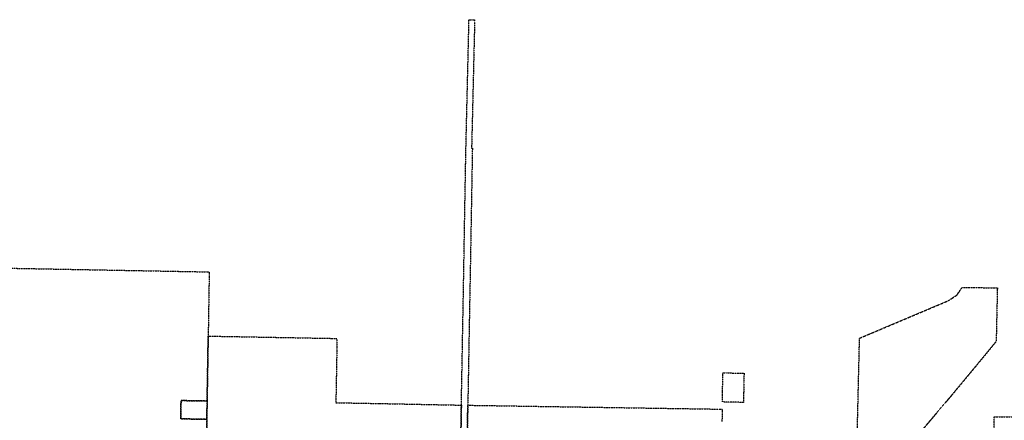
# Model space of a CAD drawing. Header units: feet. Extents: x 0 to 1411532, y 3 to 648360.
# Tile 67 of 69: x 1388612 to 1398731, y 458346 to 462467. Entities that reach past the tile are written whole.
import ezdxf

# ---------------------------------------------------------------- set-up
doc = ezdxf.new("R2010")
doc.units = ezdxf.units.FT
doc.header["$MEASUREMENT"] = 0
doc.linetypes.add('DASHED2', pattern=[0.375, 0.25, -0.125])
doc.layers.add('vanwert_121013_d_joined', color=247, linetype='DASHED2')

msp = doc.modelspace()

# ---------------------------------------------------------------- linework, layer by layer
at = {"layer": 'vanwert_121013_d_joined'}
for points in [[(1393229, 462447), (1393229, 462467), (1393254, 462467), (1393287, 462466), (1393287, 462446), (1393256, 461145), (1393264, 461145), (1393241, 459823), (1393234, 459462), (1393232, 459345), (1393217, 458501), (1393194, 457201), (1393194, 457180), (1393161, 457180), (1393128, 457181), (1393128, 457202), (1393151, 458502), (1393175, 459824), (1393186, 460485), (1393198, 461146), (1393229, 462447)], [(1390515, 458357), (1390535, 458357), (1390520, 457453), (1390516, 457230), (1390481, 457230), (1387872, 457262), (1387872, 457298), (1387875, 457471), (1387876, 457558), (1387911, 459922), (1390539, 459873), (1390560, 459872), (1390559, 459838), (1390549, 459212), (1390538, 458552), (1390538, 458545), (1390518, 458545), (1390270, 458549), (1390267, 458361), (1390515, 458357)], [(1397201, 457431), (1397202, 457476), (1397203, 457477), (1397222, 458303), (1397243, 459191), (1398156, 459577), (1398243, 459634), (1398298, 459713), (1398628, 459709), (1398660, 459709), (1398659, 459696), (1398647, 459157), (1398471, 458943), (1398189, 458603), (1397927, 458294), (1397852, 458204), (1397745, 458076), (1397581, 457880), (1397341, 457594), (1397201, 457431)], [(1399320, 459667), (1399320, 459693), (1399987, 459676), (1399986, 459656), (1399915, 457048), (1398609, 457070), (1398597, 457071), (1398599, 457159), (1398624, 458192), (1398628, 458383), (1398654, 458383), (1399289, 458373), (1399320, 459667)], [(1393128, 457202), (1393128, 457181), (1392740, 457188), (1392320, 457196), (1392176, 457199), (1392031, 457201), (1391814, 457205), (1390815, 457224), (1390816, 457247), (1390819, 457448), (1390540, 457453), (1390520, 457453), (1390535, 458357), (1390538, 458545), (1390538, 458552), (1390549, 459212), (1390569, 459212), (1391872, 459188), (1391871, 459079), (1391861, 458527), (1392306, 458519), (1393151, 458502), (1393128, 457202)], [(1395864, 458534), (1395833, 458535), (1395835, 458635), (1395837, 458734), (1395839, 458834), (1395870, 458834), (1396056, 458830), (1396054, 458730), (1396052, 458630), (1396051, 458530), (1395864, 458534)], [(1390515, 458357), (1390267, 458361), (1390270, 458549), (1390518, 458545), (1390538, 458545), (1390535, 458357), (1390515, 458357)]]:
    msp.add_lwpolyline(points, close=True, dxfattribs=at)
msp.add_lwpolyline([(1393194, 457201), (1393217, 458501), (1395793, 458461), (1395793, 458461), (1395831, 458461), (1395831, 458435), (1395829, 458335)], dxfattribs=at)

doc.saveas('drawing.dxf')
